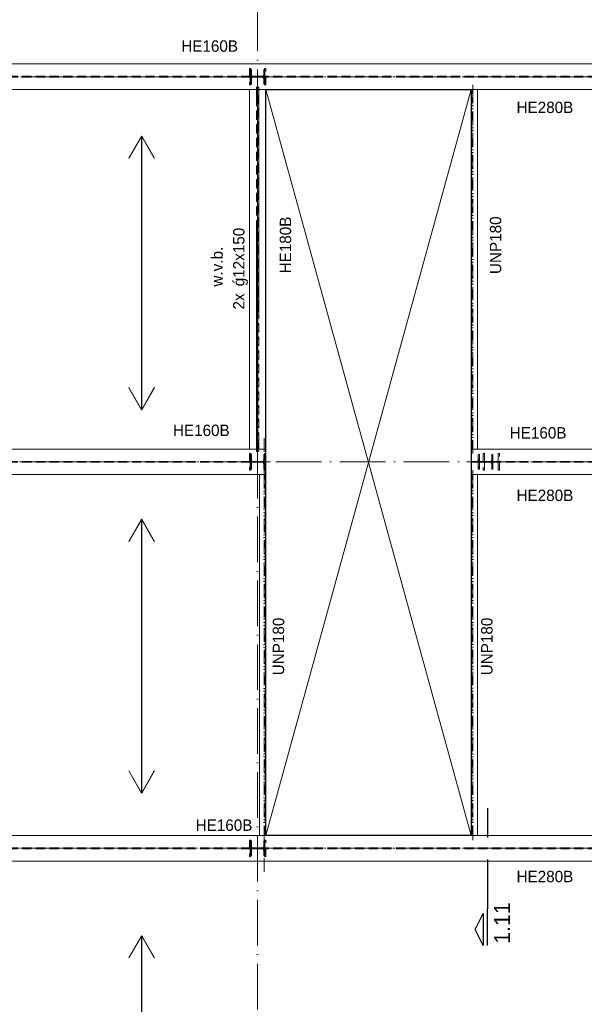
# Model space of a CAD drawing. Header units: millimetres. Extents: x 1146 to 81249, y 1106 to 40413.
# Tile 9 of 15: x 37796 to 43988, y 17635 to 28425. Entities that reach past the tile are written whole.
import ezdxf

# ---------------------------------------------------------------- set-up
doc = ezdxf.new("R2010")
doc.units = ezdxf.units.MM
for name, pattern in [('00_PBT_CEN', [1600, 320, -240, 800, -240]), ('00_PBT_HART', [240, 150, -30, 0, -30, 0, -30]), ('00_PBT_HID2', [150, 100, -50]), ('00_PBT_STRA', [1400, 500, -100, 0, -100, 500, -100, 0, -100])]:
    doc.linetypes.add(name, pattern=pattern)
for name, color, linetype, lineweight in [('A-DETL-____-OTLN', 90, 'Continuous', 13), ('A-FLOR-____-OTLN', 192, 'Continuous', 25), ('A-GENM-____-OTLN', 13, 'Continuous', 25), ('G-____-____-SYMB', 111, 'Continuous', 13), ('G-____-____-TEXT', 231, 'Continuous', 13), ('S-BEAM-____-HDLN', 1, '00_PBT_HID2', 18), ('S-BEAM-____-IDEN', 2, 'Continuous', 18), ('S-BEAM-____-MCUT', 12, 'Continuous', 18), ('S-BEAM-____-OTLN', 12, 'Continuous', 25), ('S-COLS-____-HDLN', 52, '00_PBT_HID2', 18), ('S-COLS-____-IDEN', 171, 'Continuous', 18), ('S-COLS-____-MCUT', 52, 'Continuous', 18), ('S-GRID-____-OTLN', 1, 'Continuous', 13)]:
    doc.layers.add(name, color=color, linetype=linetype, lineweight=lineweight)
doc.styles.add('PBT-Font_1', font='PBT-FONT.ttf', dxfattribs={"height": 125})
doc.styles.add('PBT-Font_2', font='PBT-FONT.ttf', dxfattribs={"height": 125})
doc.styles.add('PBT-Font_B', font='txt', dxfattribs={"height": 175})
pattern_1 = [(45, (0, 0), (-76.19995, 76.19995), []), (45, (64.77, 0), (-76.19995, 76.19995), []), (45, (68.58, 0), (-76.19995, 76.19995), []), (45, (72.39, 0), (-76.19995, 76.19995), []), (45, (76.2, 0), (-76.19995, 76.19995), []), (45, (80.01, 0), (-76.19995, 76.19995), []), (45, (83.82, 0), (-76.19995, 76.19995), []), (45, (87.63, 0), (-76.19995, 76.19995), [])]

# ---------------------------------------------------------------- blocks, each defined once
blk = doc.blocks.new('00_PBT_GM_FB_overspanningspijl_R24 - Kanaalplaatvloer-1578969-01 bk ruwe vloer')
at = {"layer": 'A-GENM-____-OTLN'}
for points in [[(-139, 1257), (-1, 1496), (-1, 1500), (-141, 1258)], [(1, -1500), (1, 1500), (-1, 1500), (-1, -1500)], [(139, 1257), (141, 1258), (1, 1500), (1, 1496), (83, 1355)], [(-1, -1500), (-1, -1496), (-139, -1257), (-141, -1258)], [(1, -1500), (141, -1258), (139, -1257), (1, -1496)]]:
    blk.add_hatch(color=256, dxfattribs=at).paths.add_polyline_path(points)
at = {"layer": 'A-GENM-____-OTLN', "lineweight": 18}
for p, q in [((-1, 1500), (-141, 1258)), ((-139, 1257), (-1, 1496)), ((1, 1500), (-1, 1500)), ((-1, 1500), (-1, -1500)), ((-1, 1496), (-1, 1500)), ((1, -1500), (1, 1500)), ((141, 1258), (1, 1500)), ((1, 1500), (1, 1496)), ((1, 1496), (139, 1257)), ((-141, 1258), (-139, 1257)), ((139, 1257), (141, 1258)), ((-139, -1257), (-141, -1258)), ((-141, -1258), (-1, -1500)), ((-1, -1496), (-139, -1257)), ((139, -1257), (1, -1496)), ((1, -1500), (141, -1258)), ((141, -1258), (139, -1257)), ((-1, -1500), (-1, -1496)), ((-1, -1500), (1, -1500)), ((1, -1496), (1, -1500))]:
    blk.add_line(p, q, dxfattribs=at)
blk = doc.blocks.new('00_PBT_GM_FLB_rechthoek_vloersparing_instance_R24 - Floor Based Void_instance-1594495-01 bk ruwe vloer')
at = {"layer": 'A-GENM-____-OTLN', "lineweight": 18}
for p, q in [((-1125, 4087.5), (1125, -4087.5)), ((1125, 4087.5), (-1125, -4087.5))]:
    blk.add_line(p, q, dxfattribs=at)
blk = doc.blocks.new('28_PBT_SF_stalen ligger_UNP-profiel_R24 - UNP180-1598202-01 bk ruwe vloer')
at = {"layer": 'S-BEAM-____-OTLN', "lineweight": 18}
for p, q in [((-1970, -19), (-1970, 51)), ((-1970, 51), (1970, 51)), ((1970, 51), (1970, -19))]:
    blk.add_line(p, q, dxfattribs=at)
at = {"layer": 'S-BEAM-____-OTLN', "linetype": '00_PBT_HART', "lineweight": 13}
for p, q in [((-2020, 0), (-1970, 0)), ((-1970, 0), (1970, 0)), ((2020, 0), (1970, 0))]:
    blk.add_line(p, q, dxfattribs=at)
at = {"layer": 'S-BEAM-____-OTLN', "linetype": '00_PBT_HID2', "lineweight": 13}
blk.add_line((1970, -11), (-1970, -11), dxfattribs=at)
blk = doc.blocks.new('28_PBT_SF_stalen ligger_UNP-profiel_R24 - UNP180-1598274-01 bk ruwe vloer')
at = {"layer": 'S-BEAM-____-OTLN', "lineweight": 18}
for p, q in [((-1978, -19), (-1978, 51)), ((-1978, 51), (1978, 51)), ((1978, 51), (1978, -19))]:
    blk.add_line(p, q, dxfattribs=at)
at = {"layer": 'S-BEAM-____-OTLN', "linetype": '00_PBT_HART', "lineweight": 13}
for p, q in [((-2028, 0), (-1978, 0)), ((-1978, 0), (1978, 0)), ((2028, 0), (1978, 0))]:
    blk.add_line(p, q, dxfattribs=at)
at = {"layer": 'S-BEAM-____-OTLN', "linetype": '00_PBT_HID2', "lineweight": 13}
blk.add_line((1978, -11), (-1978, -11), dxfattribs=at)
blk = doc.blocks.new('28_PBT_SF_stalen ligger_H-profiel_R24 - HE280B-1589499-01 bk ruwe vloer')
at = {"layer": 'S-BEAM-____-HDLN'}
for p, q in [((-2501, 5), (-2526, 5)), ((-2366, 5), (-2391, 5)), ((-2526, 0), (-2366, 0)), ((-2501, -5), (-2526, -5)), ((-2366, -5), (-2391, -5))]:
    blk.add_line(p, q, dxfattribs=at)
at = {"layer": 'S-BEAM-____-OTLN', "lineweight": 18}
for p, q in [((-9308, 140), (-2356, 140)), ((-106, 140), (3592, 140)), ((9308, -140), (-9308, -140))]:
    blk.add_line(p, q, dxfattribs=at)
at = {"layer": 'S-BEAM-____-OTLN', "linetype": '00_PBT_HID2', "lineweight": 13}
for p, q in [((-2526, 5), (-9086, 5)), ((-2391, 5), (-2501, 5)), ((3524, 5), (-2366, 5)), ((-2526, -5), (-9086, -5)), ((-2391, -5), (-2501, -5)), ((3524, -5), (-2366, -5))]:
    blk.add_line(p, q, dxfattribs=at)
at = {"layer": 'S-BEAM-____-OTLN', "linetype": '00_PBT_HART', "lineweight": 13}
for p, q in [((-9086, 0), (-2526, 0)), ((-2366, 0), (3524, 0))]:
    blk.add_line(p, q, dxfattribs=at)
blk = doc.blocks.new('28_PBT_SF_stalen ligger_H-profiel_R24 - HE280B-1605273-01 bk ruwe vloer')
at = {"layer": 'S-BEAM-____-HDLN'}
for p, q in [((3127, 140), (3139, 140)), ((-3143, 5), (-3167, 5)), ((-3007, 5), (-3032, 5)), ((3084, 5), (3059, 5)), ((3219, 5), (3194, 5)), ((-3167, 0), (-3007, 0)), ((-3143, -5), (-3167, -5)), ((-3007, -5), (-3032, -5)), ((3059, 0), (3219, 0)), ((3084, -5), (3059, -5)), ((3219, -5), (3194, -5))]:
    blk.add_line(p, q, dxfattribs=at)
at = {"layer": 'S-BEAM-____-OTLN', "lineweight": 18}
for p, q in [((-3229, 0), (-3229, 140)), ((-3229, 140), (3127, 140)), ((3139, 140), (3229, 140)), ((-3229, -140), (-3229, 0)), ((3229, -140), (-3229, -140))]:
    blk.add_line(p, q, dxfattribs=at)
at = {"layer": 'S-BEAM-____-OTLN', "linetype": '00_PBT_HID2', "lineweight": 13}
for p, q in [((-3167, 5), (-3229, 5)), ((-3033, 5), (-3142, 5)), ((3059, 5), (-3007, 5)), ((3194, 5), (3084, 5)), ((3229, 5), (3219, 5)), ((-3167, -5), (-3229, -5)), ((-3033, -5), (-3142, -5)), ((3059, -5), (-3007, -5)), ((3194, -5), (3084, -5)), ((3229, -5), (3219, -5))]:
    blk.add_line(p, q, dxfattribs=at)
at = {"layer": 'S-BEAM-____-OTLN', "linetype": '00_PBT_HART', "lineweight": 13}
for p, q in [((-3279, 0), (-3229, 0)), ((-3229, 0), (-3167, 0)), ((-3007, 0), (3059, 0)), ((3219, 0), (3229, 0)), ((3279, 0), (3229, 0))]:
    blk.add_line(p, q, dxfattribs=at)
blk = doc.blocks.new('28_PBT_SF_stalen ligger_H-profiel_R24 - HE280B-1589714-01 bk ruwe vloer')
at = {"layer": 'S-BEAM-____-HDLN'}
for p, q in [((-2677, 5), (-2702, 5)), ((-2542, 5), (-2566, 5)), ((-2702, 0), (-2542, 0)), ((-2677, -5), (-2702, -5)), ((-2542, -5), (-2566, -5)), ((-2610, -140), (-2622, -140))]:
    blk.add_line(p, q, dxfattribs=at)
at = {"layer": 'S-BEAM-____-OTLN', "lineweight": 18}
for p, q in [((-8498, 140), (8498, 140)), ((-2622, -140), (-8498, -140)), ((-2532, -140), (-2610, -140)), ((8498, -140), (-282, -140))]:
    blk.add_line(p, q, dxfattribs=at)
at = {"layer": 'S-BEAM-____-OTLN', "linetype": '00_PBT_HID2', "lineweight": 13}
for p, q in [((-2702, 5), (-8276, 5)), ((-2567, 5), (-2676, 5)), ((3348, 5), (-2542, 5)), ((-2702, -5), (-8276, -5)), ((-2567, -5), (-2676, -5)), ((3348, -5), (-2542, -5))]:
    blk.add_line(p, q, dxfattribs=at)
at = {"layer": 'S-BEAM-____-OTLN', "linetype": '00_PBT_HART', "lineweight": 13}
for p, q in [((-8276, 0), (-2702, 0)), ((-2542, 0), (3348, 0))]:
    blk.add_line(p, q, dxfattribs=at)
blk = doc.blocks.new('28_PBT_SC_stalen kolom_H-profiel_R24 - HE160B-V30-01 bk ruwe vloer')
at = {"layer": 'S-COLS-____-HDLN', "linetype": 'Continuous', "lineweight": 13}
h = blk.add_hatch(dxfattribs=at)
h.set_pattern_fill('FP_6', color=256, style=0, pattern_type=2)
h.set_pattern_definition([(315, (-27800, 10000), (76.19995, 76.19995), []), (315, (-27800, 9935.23), (76.19995, 76.19995), []), (315, (-27800, 9931.42), (76.19995, 76.19995), []), (315, (-27800, 9927.61), (76.19995, 76.19995), []), (315, (-27800, 9923.8), (76.19995, 76.19995), []), (315, (-27800, 9919.99), (76.19995, 76.19995), []), (315, (-27800, 9916.18), (76.19995, 76.19995), []), (315, (-27800, 9912.37), (76.19995, 76.19995), [])])
h.paths.add_polyline_path([(-80, 67), (-19, 67), (-8, 63), (-4, 52), (-4, -52), (-8, -63), (-19, -67), (-80, -67), (-80, -80), (80, -80), (80, -67), (19, -67), (8, -63), (4, -52), (4, 52), (8, 63), (19, 67), (80, 67), (80, 80), (-80, 80)])
at = {"layer": 'S-COLS-____-MCUT'}
for p, q in [((80, 80), (-80, 80)), ((-80, 80), (-80, 67)), ((-80, 67), (-19, 67)), ((-4, 52), (-4, -52)), ((4, -52), (4, 52)), ((19, 67), (80, 67)), ((80, 67), (80, 80)), ((-80, -67), (-80, -80)), ((-19, -67), (-80, -67)), ((-80, -80), (80, -80)), ((80, -67), (19, -67)), ((80, -80), (80, -67))]:
    blk.add_line(p, q, dxfattribs=at)
for centre, start, end in [((-19, 52), 0, 90), ((19, 52), 90, 180), ((-19, -52), 270, 0), ((19, -52), 180, 270)]:
    blk.add_arc(centre, 15, start, end, dxfattribs=at)
blk = doc.blocks.new('28_PBT_SC_stalen kolom_H-profiel_R24 - HE160B-V31-01 bk ruwe vloer')
at = {"layer": 'S-COLS-____-HDLN', "linetype": 'Continuous', "lineweight": 13}
h = blk.add_hatch(dxfattribs=at)
h.set_pattern_fill('FP_1', color=256, style=0, pattern_type=2)
h.set_pattern_definition([(315, (-23580, 10000), (76.19995, 76.19995), []), (315, (-23580, 9935.23), (76.19995, 76.19995), []), (315, (-23580, 9931.42), (76.19995, 76.19995), []), (315, (-23580, 9927.61), (76.19995, 76.19995), []), (315, (-23580, 9923.8), (76.19995, 76.19995), []), (315, (-23580, 9919.99), (76.19995, 76.19995), []), (315, (-23580, 9916.18), (76.19995, 76.19995), []), (315, (-23580, 9912.37), (76.19995, 76.19995), [])])
h.paths.add_polyline_path([(-80, 80), (-80, 67), (-19, 67), (-8, 63), (-4, 52), (-4, -52), (-8, -63), (-19, -67), (-80, -67), (-80, -80), (80, -80), (80, -67), (19, -67), (8, -63), (4, -52), (4, 52), (8, 63), (19, 67), (80, 67), (80, 80), (-32, 80)])
at = {"layer": 'S-COLS-____-MCUT'}
for p, q in [((80, 80), (-80, 80)), ((-80, 80), (-80, 67)), ((-80, 67), (-19, 67)), ((-4, 52), (-4, -52)), ((4, -52), (4, 52)), ((19, 67), (80, 67)), ((80, 67), (80, 80)), ((-80, -67), (-80, -80)), ((-19, -67), (-80, -67)), ((-80, -80), (80, -80)), ((80, -67), (19, -67)), ((80, -80), (80, -67))]:
    blk.add_line(p, q, dxfattribs=at)
for centre, start, end in [((-19, 52), 0, 90), ((19, 52), 90, 180), ((-19, -52), 270, 0), ((19, -52), 180, 270)]:
    blk.add_arc(centre, 15, start, end, dxfattribs=at)
blk = doc.blocks.new('28_PBT_SC_stalen kolom_H-profiel_R24 - HE160B-V34-01 bk ruwe vloer')
at = {"layer": 'S-COLS-____-HDLN', "linetype": 'Continuous', "lineweight": 13}
h = blk.add_hatch(dxfattribs=at)
h.set_pattern_fill('FP_29', color=256, style=0, pattern_type=2)
h.set_pattern_definition([(315, (-19345, 10000), (76.19995, 76.19995), []), (315, (-19345, 9935.23), (76.19995, 76.19995), []), (315, (-19345, 9931.42), (76.19995, 76.19995), []), (315, (-19345, 9927.61), (76.19995, 76.19995), []), (315, (-19345, 9923.8), (76.19995, 76.19995), []), (315, (-19345, 9919.99), (76.19995, 76.19995), []), (315, (-19345, 9916.18), (76.19995, 76.19995), []), (315, (-19345, 9912.37), (76.19995, 76.19995), [])])
h.paths.add_polyline_path([(-80, -67), (-80, -80), (80, -80), (80, -67), (19, -67), (8, -63), (4, -52), (4, 52), (8, 63), (19, 67), (80, 67), (80, 80), (-80, 80), (-80, 67), (-19, 67), (-8, 63), (-4, 52), (-4, -52), (-8, -63), (-19, -67), (-67, -67)])
at = {"layer": 'S-COLS-____-MCUT'}
for p, q in [((80, 80), (-80, 80)), ((-80, 80), (-80, 67)), ((-80, 67), (-19, 67)), ((-4, 52), (-4, -52)), ((4, -52), (4, 52)), ((19, 67), (80, 67)), ((80, 67), (80, 80)), ((-80, -67), (-80, -80)), ((-19, -67), (-80, -67)), ((-80, -80), (80, -80)), ((80, -67), (19, -67)), ((80, -80), (80, -67))]:
    blk.add_line(p, q, dxfattribs=at)
for centre, start, end in [((-19, 52), 0, 90), ((19, 52), 90, 180), ((-19, -52), 270, 0), ((19, -52), 180, 270)]:
    blk.add_arc(centre, 15, start, end, dxfattribs=at)
blk = doc.blocks.new('28_PBT_SF_stalen ligger_H-profiel_R24 - HE180B-1622609-01 bk ruwe vloer')
at = {"layer": 'S-BEAM-____-HDLN'}
for p, q in [((-1970, 0), (-1970, 12)), ((439, 4), (-1970, 4)), ((1970, -4), (-439, -4)), ((1970, 0), (1970, -12))]:
    blk.add_line(p, q, dxfattribs=at)
at = {"layer": 'S-BEAM-____-OTLN', "lineweight": 18}
for p, q in [((-1970, 12), (-1970, 90)), ((-1970, -90), (-1970, 0)), ((1970, 90), (1970, 0)), ((1970, -90), (-1970, -90)), ((1970, -12), (1970, -90))]:
    blk.add_line(p, q, dxfattribs=at)
at = {"layer": 'S-BEAM-____-OTLN', "linetype": '00_PBT_HID2', "lineweight": 13}
for p, q in [((1970, 4), (439, 4)), ((-439, -4), (-1970, -4))]:
    blk.add_line(p, q, dxfattribs=at)
at = {"layer": 'S-BEAM-____-OTLN', "linetype": '00_PBT_HART', "lineweight": 13}
for p, q in [((-2020, 0), (-1973, 0)), ((2020, 0), (1973, 0))]:
    blk.add_line(p, q, dxfattribs=at)
blk = doc.blocks.new('28_PBT_SF_stalen ligger_UNP-profiel_R24 - UNP180-1622674-01 bk ruwe vloer')
at = {"layer": 'S-BEAM-____-HDLN'}
for p, q in [((-2197, 0), (-2038, 0)), ((2197, 0), (2038, 0))]:
    blk.add_line(p, q, dxfattribs=at)
at = {"layer": 'S-BEAM-____-OTLN', "linetype": '00_PBT_HART', "lineweight": 13}
for p, q in [((-2377, 0), (-2198, 0)), ((-2038, 0), (-1977, 0)), ((-1977, 0), (1977, 0)), ((2037, 0), (1977, 0)), ((2377, 0), (2197, 0))]:
    blk.add_line(p, q, dxfattribs=at)
at = {"layer": 'S-BEAM-____-OTLN', "lineweight": 18}
for p, q in [((-1977, -51), (-1977, 19)), ((1977, 19), (1977, -51)), ((1977, -51), (-1977, -51))]:
    blk.add_line(p, q, dxfattribs=at)
at = {"layer": 'S-BEAM-____-OTLN', "linetype": '00_PBT_HID2', "lineweight": 13}
blk.add_line((1977, 11), (-1977, 11), dxfattribs=at)
blk = doc.blocks.new('28_PBT_SC_stalen kolom_H-profiel_R24 - HE160B-V38-01 bk ruwe vloer')
at = {"layer": 'S-COLS-____-HDLN', "linetype": 'Continuous', "lineweight": 13}
h = blk.add_hatch(dxfattribs=at)
h.set_pattern_fill('FP_33', color=256, style=0, pattern_type=2)
h.set_pattern_definition([(315, (-23580, 12500), (76.19995, 76.19995), []), (315, (-23580, 12435.23), (76.19995, 76.19995), []), (315, (-23580, 12431.42), (76.19995, 76.19995), []), (315, (-23580, 12427.61), (76.19995, 76.19995), []), (315, (-23580, 12423.8), (76.19995, 76.19995), []), (315, (-23580, 12419.99), (76.19995, 76.19995), []), (315, (-23580, 12416.18), (76.19995, 76.19995), []), (315, (-23580, 12412.37), (76.19995, 76.19995), [])])
h.paths.add_polyline_path([(-80, -67), (-80, -80), (80, -80), (80, -67), (19, -67), (8, -63), (4, -52), (4, 52), (8, 63), (19, 67), (80, 67), (80, 80), (-80, 80), (-80, 67), (-19, 67), (-8, 63), (-4, 52), (-4, -52), (-8, -63), (-19, -67), (-32, -67)])
at = {"layer": 'S-COLS-____-MCUT'}
for p, q in [((80, 80), (-80, 80)), ((-80, 80), (-80, 67)), ((-80, 67), (-19, 67)), ((-4, 52), (-4, -52)), ((4, -52), (4, 52)), ((19, 67), (80, 67)), ((80, 67), (80, 80)), ((-80, -67), (-80, -80)), ((-19, -67), (-80, -67)), ((-80, -80), (80, -80)), ((80, -67), (19, -67)), ((80, -80), (80, -67))]:
    blk.add_line(p, q, dxfattribs=at)
for centre, start, end in [((-19, 52), 0, 90), ((19, 52), 90, 180), ((-19, -52), 270, 0), ((19, -52), 180, 270)]:
    blk.add_arc(centre, 15, start, end, dxfattribs=at)
blk = doc.blocks.new('28_PBT_SF_stalen ligger_H-profiel_R24 - HE280B-1605299-01 bk ruwe vloer')
at = {"layer": 'S-BEAM-____-HDLN'}
for p, q in [((-4443, 5), (-4468, 5)), ((-4308, 5), (-4333, 5)), ((-893, 5), (-918, 5)), ((-758, 5), (-783, 5)), ((4354, 5), (4329, 5)), ((4489, 5), (4464, 5)), ((-4468, 0), (-4308, 0)), ((-4443, -5), (-4468, -5)), ((-4308, -5), (-4333, -5)), ((-918, 0), (-758, 0)), ((-893, -5), (-918, -5)), ((-758, -5), (-783, -5)), ((4329, 0), (4489, 0)), ((4354, -5), (4329, -5)), ((4489, -5), (4464, -5)), ((-826, -140), (-838, -140))]:
    blk.add_line(p, q, dxfattribs=at)
at = {"layer": 'S-BEAM-____-OTLN', "lineweight": 18}
for p, q in [((-4548, 140), (4548, 140)), ((4548, 140), (4548, 0)), ((4548, -1), (4548, -140)), ((-838, -140), (-4548, -140)), ((4548, -140), (-826, -140))]:
    blk.add_line(p, q, dxfattribs=at)
at = {"layer": 'S-BEAM-____-OTLN', "linetype": '00_PBT_HID2', "lineweight": 13}
for p, q in [((-4468, 5), (-4548, 5)), ((-4333, 5), (-4443, 5)), ((-918, 5), (-4308, 5)), ((-783, 5), (-893, 5)), ((4329, 5), (-758, 5)), ((4464, 5), (4354, 5)), ((4548, 5), (4489, 5)), ((-4468, -5), (-4548, -5)), ((-4333, -5), (-4443, -5)), ((-918, -5), (-4308, -5)), ((-783, -5), (-893, -5)), ((4329, -5), (-758, -5)), ((4464, -5), (4354, -5)), ((4548, -5), (4489, -5))]:
    blk.add_line(p, q, dxfattribs=at)
at = {"layer": 'S-BEAM-____-OTLN', "linetype": '00_PBT_HART', "lineweight": 13}
for p, q in [((-4598, 0), (-4548, 0)), ((-4548, 0), (-4468, 0)), ((-4308, 0), (-918, 0)), ((-758, 0), (4329, 0)), ((4489, 0), (4548, 0)), ((4598, 0), (4548, 0))]:
    blk.add_line(p, q, dxfattribs=at)
blk = doc.blocks.new('28_PBT_SC_stalen kolom_H-profiel_R24 - HE180B-1678606-01 bk ruwe vloer')
at = {"layer": 'S-COLS-____-HDLN'}
for p, q in [((90, 90), (-90, 90)), ((-90, 90), (-90, 76)), ((-90, 76), (-19, 76)), ((-4, 61), (-4, 53)), ((-4, 52), (-4, -52)), ((4, 53), (4, 61)), ((4, -52), (4, 52)), ((19, 76), (90, 76)), ((90, 76), (90, 90)), ((-19, -76), (-90, -76)), ((-90, -76), (-90, -90)), ((-90, -90), (90, -90)), ((-4, -53), (-4, -61)), ((4, -61), (4, -53)), ((90, -76), (19, -76)), ((90, -90), (90, -76))]:
    blk.add_line(p, q, dxfattribs=at)
for centre, start, end in [((-19, 61), 20.3903, 90), ((-19, 61), 0, 19.3972), ((19, 61), 165, 180), ((19, 61), 150, 159.6097), ((19, 61), 160.6028, 165), ((19, 61), 90, 150), ((-19, -61), 270, 339.6097), ((-19, -61), 340.6028, 0), ((19, -61), 180, 195), ((19, -61), 195, 199.3972), ((19, -61), 200.3903, 210), ((19, -61), 210, 270)]:
    blk.add_arc(centre, 15, start, end, dxfattribs=at)
blk = doc.blocks.new('28_PBT_SC_stalen kolom_H-profiel_R24 - HE180B-V50-01 bk ruwe vloer')
at = {"layer": 'S-COLS-____-HDLN'}
for p, q in [((90, 90), (-90, 90)), ((-90, 90), (-90, 76)), ((-90, 76), (-19, 76)), ((-4, 61), (-4, 53)), ((-4, 52), (-4, -52)), ((4, 53), (4, 61)), ((4, -52), (4, 52)), ((19, 76), (90, 76)), ((90, 76), (90, 90)), ((-19, -76), (-90, -76)), ((-90, -76), (-90, -90)), ((-4, -53), (-4, -61)), ((4, -61), (4, -53)), ((90, -76), (19, -76)), ((90, -90), (90, -76))]:
    blk.add_line(p, q, dxfattribs=at)
for centre, start, end in [((-19, 61), 20.3903, 90), ((-19, 61), 0, 19.3972), ((19, 61), 165, 180), ((19, 61), 150, 159.6097), ((19, 61), 160.6028, 165), ((19, 61), 90, 150), ((-19, -61), 270, 339.6097), ((-19, -61), 340.6028, 0), ((19, -61), 180, 195), ((19, -61), 195, 199.3972), ((19, -61), 200.3903, 210), ((19, -61), 210, 270)]:
    blk.add_arc(centre, 15, start, end, dxfattribs=at)
blk = doc.blocks.new('28_PBT_SC_stalen kolom_H-profiel_R24 - HE180B-V51-01 bk ruwe vloer')
at = {"layer": 'S-COLS-____-HDLN'}
for p, q in [((90, 90), (-90, 90)), ((-90, 90), (-90, 76)), ((-90, 76), (-19, 76)), ((-4, 61), (-4, 10)), ((-4, 9), (-4, -61)), ((4, 10), (4, 61)), ((4, -61), (4, 9)), ((19, 76), (90, 76)), ((90, 76), (90, 90)), ((-19, -76), (-90, -76)), ((-90, -76), (-90, -90)), ((-90, -90), (90, -90)), ((90, -76), (19, -76)), ((90, -90), (90, -76))]:
    blk.add_line(p, q, dxfattribs=at)
for centre, start, end in [((-19, 61), 20.3903, 90), ((-19, 61), 0, 19.3972), ((19, 61), 165, 180), ((19, 61), 150, 159.6097), ((19, 61), 160.6028, 165), ((19, 61), 90, 150), ((-19, -61), 270, 339.6097), ((-19, -61), 340.6028, 0), ((19, -61), 180, 195), ((19, -61), 195, 199.3972), ((19, -61), 200.3903, 210), ((19, -61), 210, 270)]:
    blk.add_arc(centre, 15, start, end, dxfattribs=at)
blk = doc.blocks.new('28_PBT_SF_stalen ligger_strip_R24 - windverband 12x150-1632353-01 bk ruwe vloer')
at = {"layer": 'S-BEAM-____-HDLN'}
for p, q in [((10000, 27685), (10012, 27685)), ((10012, 27685), (10012, 27663)), ((10012, 25251), (10012, 23805)), ((10012, 23805), (10000, 23805)), ((10012, 23695), (10012, 23805)), ((10000, 23695), (10012, 23695))]:
    blk.add_line(p, q, dxfattribs=at)
blk = doc.blocks.new('28_PBT_SF_stalen ligger_strip_R24 - windverband 12x150-1632305-01 bk ruwe vloer')
at = {"layer": 'S-BEAM-____-HDLN'}
for p, q in [((9988, 27685), (9988, 27575)), ((10000, 27685), (9988, 27685)), ((9988, 27575), (10000, 27575)), ((9988, 26129), (9988, 27575)), ((9988, 23695), (9988, 23717)), ((10000, 23695), (9988, 23695))]:
    blk.add_line(p, q, dxfattribs=at)
blk = doc.blocks.new('28_PBT_SF_stalen ligger_strip_R24 - windverband 12x150-1632667-01 bk ruwe vloer')
at = {"layer": 'S-BEAM-____-HDLN', "linetype": 'Continuous', "lineweight": 13}
h = blk.add_hatch(dxfattribs=at)
h.set_pattern_fill('FP_17', color=256, style=0, pattern_type=2)
h.set_pattern_definition(pattern_1)
h.paths.add_polyline_path([(10012, 25251), (10012, 25477), (10000, 25477), (10000, 25251)])
at = {"layer": 'S-BEAM-____-MCUT'}
for p, q in [((10012, 25477), (10000, 25477)), ((10000, 25477), (10000, 25251)), ((10012, 25251), (10012, 25477)), ((10000, 25251), (10012, 25251))]:
    blk.add_line(p, q, dxfattribs=at)
at = {"layer": 'S-BEAM-____-OTLN', "lineweight": 18}
for p, q in [((10000, 27663), (10012, 27663)), ((10000, 26129), (10000, 27663)), ((10012, 27663), (10012, 25477)), ((10000, 25477), (10000, 25690))]:
    blk.add_line(p, q, dxfattribs=at)
blk = doc.blocks.new('28_PBT_SF_stalen ligger_strip_R24 - windverband 12x150-1632723-01 bk ruwe vloer')
at = {"layer": 'S-BEAM-____-HDLN', "linetype": 'Continuous', "lineweight": 13}
h = blk.add_hatch(dxfattribs=at)
h.set_pattern_fill('FP_19', color=256, style=0, pattern_type=2)
h.set_pattern_definition(pattern_1)
h.paths.add_polyline_path([(10000, 25903), (10000, 26129), (9988, 26129), (9988, 25903)])
at = {"layer": 'S-BEAM-____-MCUT'}
for p, q in [((10000, 26129), (9988, 26129)), ((9988, 26129), (9988, 25903)), ((10000, 25903), (10000, 26129)), ((9988, 25903), (10000, 25903))]:
    blk.add_line(p, q, dxfattribs=at)
at = {"layer": 'S-BEAM-____-OTLN', "lineweight": 18}
for p, q in [((9988, 23717), (9988, 25903)), ((10000, 25903), (10000, 25690)), ((10000, 25251), (10000, 23717)), ((10000, 23717), (9988, 23717))]:
    blk.add_line(p, q, dxfattribs=at)
blk = doc.blocks.new('Detail View - Detail_Drsn peil-1535670-01 bk ruwe vloer')
at = {"layer": 'G-____-____-SYMB', "lineweight": 25}
for p, q in [((-8, 1), (-4.5, 2.75)), ((-4.5, 2.75), (-1, 1)), ((-1, 1), (-8, 1)), ((-8, 0), (0, 0))]:
    blk.add_line(p, q, dxfattribs=at)

msp = doc.modelspace()

# ---------------------------------------------------------------- linework, layer by layer
at = {"layer": 'A-DETL-____-OTLN', "lineweight": 18}
msp.add_line((42745.4274, 23720), (42745.4274, 24080), dxfattribs=at)
at = {"layer": 'A-FLOR-____-OTLN'}
for p, q in [((40495.4274, 27660), (42745.4274, 27660)), ((40495.4274, 19485), (40495.4274, 27660)), ((42745.4274, 27660), (42745.4274, 19485)), ((42745.4274, 19485), (40495.4274, 19485))]:
    msp.add_line(p, q, dxfattribs=at)
at = {"layer": 'G-____-____-SYMB', "linetype": '00_PBT_CEN', "lineweight": 25}
msp.add_line((42927.6356, 19783.0442), (42927.6356, 18681.2984), dxfattribs=at)
at = {"layer": 'S-GRID-____-OTLN', "linetype": '00_PBT_STRA', "lineweight": 18}
for p, q in [((40405.4274, 39782.2951), (40405.4274, 8279.5333)), ((32205.164, 27800), (54355.164, 27800)), ((32205.164, 23580), (54355.164, 23580)), ((32205.164, 19345), (52504.4147, 19345))]:
    msp.add_line(p, q, dxfattribs=at)

# ---------------------------------------------------------------- block references
at = {"layer": 'A-GENM-____-OTLN', "lineweight": 18}
msp.add_blockref('00_PBT_GM_FLB_rechthoek_vloersparing_instance_R24 - Floor Based Void_instance-1594495-01 bk ruwe vloer', (41620.4274, 23572.5), dxfattribs=at)
at = {"layer": 'A-GENM-____-OTLN'}
for p in [(39133.0223, 25650), (39133.0223, 21450), (39133.0223, 16886.5)]:
    msp.add_blockref('00_PBT_GM_FB_overspanningspijl_R24 - Kanaalplaatvloer-1578969-01 bk ruwe vloer', p, dxfattribs=at)
at = {"layer": 'G-____-____-SYMB', "lineweight": 25, "xscale": 49.99999999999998, "yscale": 49.99999999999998, "zscale": 49.99999999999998, "rotation": 89.99999999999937}
msp.add_blockref('Detail View - Detail_Drsn peil-1535670-01 bk ruwe vloer', (42927.6356, 18681.2984), dxfattribs=at)
at = {"layer": 'S-BEAM-____-HDLN'}
for name, p in [('28_PBT_SF_stalen ligger_H-profiel_R24 - HE280B-1589714-01 bk ruwe vloer', (43027.0032, 27800)), ('28_PBT_SF_stalen ligger_strip_R24 - windverband 12x150-1632305-01 bk ruwe vloer', (30405.4274, 0)), ('28_PBT_SF_stalen ligger_strip_R24 - windverband 12x150-1632353-01 bk ruwe vloer', (30405.4274, 0)), ('28_PBT_SF_stalen ligger_strip_R24 - windverband 12x150-1632667-01 bk ruwe vloer', (30405.4274, 0)), ('28_PBT_SF_stalen ligger_strip_R24 - windverband 12x150-1632723-01 bk ruwe vloer', (30405.4274, 0)), ('28_PBT_SF_stalen ligger_H-profiel_R24 - HE280B-1605273-01 bk ruwe vloer', (37266.0818, 23580)), ('28_PBT_SF_stalen ligger_H-profiel_R24 - HE280B-1605299-01 bk ruwe vloer', (47293.596, 23580)), ('28_PBT_SF_stalen ligger_H-profiel_R24 - HE280B-1589499-01 bk ruwe vloer', (42851.1857, 19345))]:
    msp.add_blockref(name, p, dxfattribs=at)
at = {"layer": 'S-BEAM-____-HDLN', "rotation": 269.9999999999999}
for name, p in [('28_PBT_SF_stalen ligger_H-profiel_R24 - HE180B-1622609-01 bk ruwe vloer', (40405.4274, 25690)), ('28_PBT_SF_stalen ligger_UNP-profiel_R24 - UNP180-1622674-01 bk ruwe vloer', (40476.1274, 21462.5))]:
    msp.add_blockref(name, p, dxfattribs=at)
at = {"layer": 'S-BEAM-____-OTLN', "linetype": '00_PBT_HART', "lineweight": 13, "rotation": 269.9999999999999}
for name, p in [('28_PBT_SF_stalen ligger_UNP-profiel_R24 - UNP180-1598202-01 bk ruwe vloer', (42764.7274, 25690)), ('28_PBT_SF_stalen ligger_UNP-profiel_R24 - UNP180-1598274-01 bk ruwe vloer', (42764.7274, 21462.5))]:
    msp.add_blockref(name, p, dxfattribs=at)
at = {"layer": 'S-COLS-____-HDLN'}
for name, p, rotation in [('28_PBT_SC_stalen kolom_H-profiel_R24 - HE180B-1678606-01 bk ruwe vloer', (40405.4274, 27800), 89.99999999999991), ('28_PBT_SC_stalen kolom_H-profiel_R24 - HE160B-V30-01 bk ruwe vloer', (40405.4274, 27800), 89.9999999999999), ('28_PBT_SC_stalen kolom_H-profiel_R24 - HE180B-V50-01 bk ruwe vloer', (40405.4274, 23580), 89.99999999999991), ('28_PBT_SC_stalen kolom_H-profiel_R24 - HE160B-V31-01 bk ruwe vloer', (40405.4274, 23580), 89.9999999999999), ('28_PBT_SC_stalen kolom_H-profiel_R24 - HE160B-V38-01 bk ruwe vloer', (42905.4274, 23580), 89.9999999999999), ('28_PBT_SC_stalen kolom_H-profiel_R24 - HE180B-V51-01 bk ruwe vloer', (42967.4274, 23580), 89.99999999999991), ('28_PBT_SC_stalen kolom_H-profiel_R24 - HE180B-1678606-01 bk ruwe vloer', (40405.4274, 19345), 89.99999999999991), ('28_PBT_SC_stalen kolom_H-profiel_R24 - HE160B-V34-01 bk ruwe vloer', (40405.4274, 19345), 89.9999999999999)]:
    msp.add_blockref(name, p, dxfattribs=dict(at, rotation=rotation))

# ---------------------------------------------------------------- texts
at = {"layer": 'G-____-____-SYMB', "insert": (42999.0129, 18297.8742), "char_height": 175, "width": 392.826875, "attachment_point": 1, "rotation": 90, "style": 'PBT-Font_B'}
msp.add_mtext('1.11', dxfattribs=at)
at = {"layer": 'G-____-____-TEXT', "color": 7, "lineweight": 18, "char_height": 125, "attachment_point": 1, "rotation": 90}
for s, insert, width, style in [('ǵ12x150', (40136.2666, 25503.8781), 781.645313, 'PBT-Font_2'), ('w.v.b.', (39898.1416, 25500.5708), 485.020937, 'PBT-Font_1'), ('2x ', (40136.2666, 25249.2166), 308.649688, 'PBT-Font_1')]:
    msp.add_mtext(s, dxfattribs=dict(at, insert=insert, width=width, style=style))
at = {"layer": 'S-BEAM-____-IDEN', "lineweight": 13, "char_height": 125, "width": 681.434375, "attachment_point": 1, "style": 'PBT-Font_1'}
for insert in [(43244.3907, 27527.0515), (43244.3907, 23275.3043), (43244.3907, 19098.1128)]:
    msp.add_mtext('HE280B', dxfattribs=dict(at, insert=insert))
at = {"layer": 'S-BEAM-____-IDEN', "lineweight": 13, "char_height": 125, "attachment_point": 1, "rotation": 90, "style": 'PBT-Font_1'}
for s, insert, width in [('HE180B', (40648.1549, 25644.8779), 649.366875), ('UNP180', (42952.0375, 25637.8779), 665.400625), ('UNP180', (40571.2765, 21240.5171), 665.400625), ('UNP180', (42856.0292, 21240.5171), 665.400625)]:
    msp.add_mtext(s, dxfattribs=dict(at, insert=insert, width=width))
at = {"layer": 'S-COLS-____-IDEN', "lineweight": 13, "char_height": 125, "width": 649.366875, "attachment_point": 1, "style": 'PBT-Font_1'}
for insert in [(39568.0636, 28199.1231), (39476.8413, 23987.6929), (43169.7542, 23960.0972), (39725.9971, 19660.8714)]:
    msp.add_mtext('HE160B', dxfattribs=dict(at, insert=insert))

doc.saveas('drawing.dxf')
